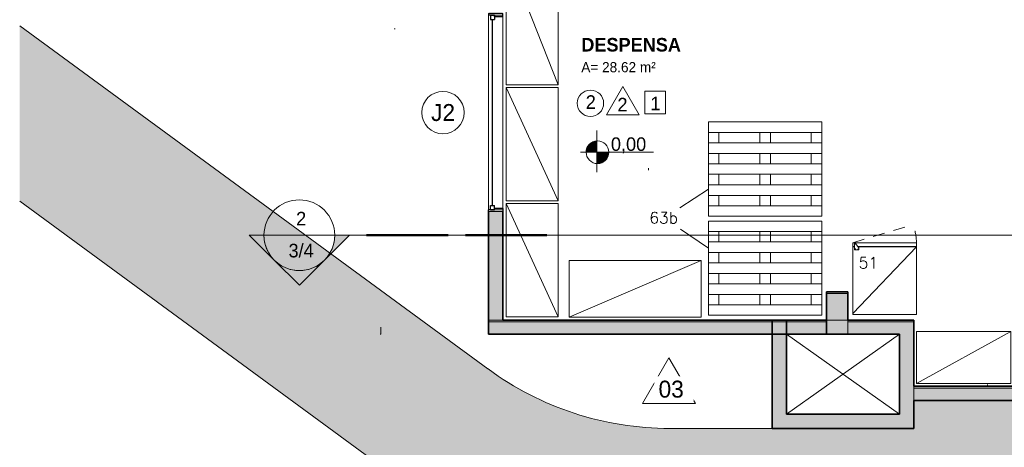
# Model space of a CAD drawing. Header units: metres. Extents: x -33 to 126, y -29 to 31.
# Tile 2 of 75: x -31.85 to -21.42, y -21.51 to -16.98. Entities that reach past the tile are written whole.
import ezdxf

# ---------------------------------------------------------------- set-up
doc = ezdxf.new("R2010")
doc.units = ezdxf.units.M
doc.linetypes.add('IMPORT-HIDDEN2 _9_', pattern=[0.1875, 0.125, -0.0625])
doc.linetypes.add('Oculta', pattern=[0.007144, 0.004763, -0.002381])
for name, color, linetype, lineweight in [('A-AREA-IDEN', 2, 'Continuous', 9), ('A-DETL', 90, 'Continuous', 18), ('A-DETL-GENF', 92, 'Continuous', 18), ('A-DETL-HDLN', 90, 'Oculta', 18), ('A-DETL-MBND', 5, 'Continuous', 18), ('A-DETL-THIN', 151, 'Continuous', 18), ('A-FLOR', 192, 'Continuous', 18), ('A-FLOR-PATT', 8, 'Continuous', 18), ('A-GLAZ', 151, 'Continuous', 18), ('A-GLAZ-IDEN', 152, 'Continuous', 9), ('A-WALL', 113, 'Continuous', 18), ('A-WALL-PATT', 111, 'Continuous', 35), ('C-FRIO', 7, 'Continuous', 18), ('C-NEUTRO', 7, 'Continuous', 18), ('C-NUMERO', 7, 'Continuous', 18), ('G-ANNO-SYMB', 111, 'Continuous', 9), ('G-ANNO-TEXT', 7, 'Continuous', 18), ('LAYOUT_dwg _2_', 8, 'Continuous', 18)]:
    doc.layers.add(name, color=color, linetype=linetype, lineweight=lineweight)
doc.styles.add('Century Gothic', font='GOTHIC.TTF', dxfattribs={"height": 0.143711})
doc.styles.add('Century Gothic_1', font='GOTHIC.TTF', dxfattribs={"height": 0.179639})
doc.styles.add('Century Gothic_2', font='GOTHIC.TTF', dxfattribs={"height": 0.107783})
doc.styles.add('Century Gothic_B', font='GOTHICB.TTF', dxfattribs={"height": 0.143612})
doc.styles.add('romans_2', font='romans__.ttf', dxfattribs={"height": 0.12})

# ---------------------------------------------------------------- blocks, each defined once
blk = doc.blocks.new('Casement w Mullions-Number_0002 - Janela 300 x 150 _cm_-1038435-2-PLANTA COM LAYOUT')
at = {"layer": 'A-GLAZ', "lineweight": 25}
for p, q in [((-1.05, 0.075), (-1.03095, 0.075)), ((-1.03095, 0.01055), (-1.03095, 0.075)), ((-1.03095, 0.055), (-1.03095, 0.01055)), ((-1.03095, 0.055), (-0.9865, 0.055)), ((-1.03095, 0.01055), (-0.9865, 0.01055)), ((-1.03095, 0.01055), (-1.01825, 0.01055)), ((-1.01825, -0.075), (-1.01825, 0.01055)), ((-0.9865, 0.055), (-0.9865, 0.01055)), ((-0.9865, 0.03277), (0.9865, 0.03277)), ((0.9865, 0.055), (0.9865, 0.01055)), ((1.03095, 0.055), (0.9865, 0.055)), ((1.03095, 0.01055), (0.9865, 0.01055)), ((1.01825, 0.01055), (1.03095, 0.01055)), ((1.01825, 0.01055), (1.01825, -0.075)), ((1.03095, 0.01055), (1.03095, 0.075)), ((1.05, 0.075), (1.03095, 0.075)), ((1.03095, 0.055), (1.03095, 0.01055)), ((-1.01825, -0.075), (-1.05, -0.075)), ((1.01825, -0.075), (1.05, -0.075))]:
    blk.add_line(p, q, dxfattribs=at)
at = {"layer": 'A-GLAZ', "color": 7}
for p, q in [((-1.03095, 0.075), (-1.05, 0.075)), ((-1.05, 0.075), (-1.05, -0.075)), ((-1.03095, -0.075), (-1.03095, 0.075)), ((1.03095, 0.075), (-1.03095, 0.075)), ((-1.03095, 0.075), (-1.03095, -0.075)), ((1.03095, 0.075), (1.03095, -0.075)), ((1.05, 0.075), (1.03095, 0.075)), ((1.03095, -0.075), (1.03095, 0.075)), ((1.05, -0.075), (1.05, 0.075)), ((-1.05, -0.075), (-1.03095, -0.075)), ((-1.03095, -0.075), (1.03095, -0.075)), ((1.03095, -0.075), (1.05, -0.075))]:
    blk.add_line(p, q, dxfattribs=at)
blk = doc.blocks.new('LAYOUT_dwg_Est12x10-2545262-2-PLANTA COM LAYOUT')
at = {"layer": 'C-NEUTRO'}
for p, q in [((-0.597, 0.335), (0.603, 0.335)), ((-0.486, 0.224), (-0.486, 0.335)), ((-0.052, 0.224), (-0.052, 0.335)), ((0.059, 0.224), (0.059, 0.335)), ((0.492, 0.224), (0.492, 0.335)), ((-0.597, 0.224), (0.603, 0.224)), ((-0.597, 0.113), (0.603, 0.113)), ((-0.486, 0.002), (-0.486, 0.113)), ((-0.052, 0.002), (-0.052, 0.113)), ((0.059, 0.002), (0.059, 0.113)), ((0.492, 0.002), (0.492, 0.113)), ((-0.597, 0.002), (0.603, 0.002)), ((-0.597, -0.109), (0.603, -0.109)), ((-0.486, -0.22), (-0.486, -0.109)), ((-0.052, -0.22), (-0.052, -0.109)), ((0.059, -0.22), (0.059, -0.109)), ((0.492, -0.22), (0.492, -0.109)), ((-0.597, -0.22), (0.603, -0.22)), ((-0.597, -0.332), (0.603, -0.332)), ((-0.486, -0.443), (-0.486, -0.332)), ((-0.052, -0.443), (-0.052, -0.332)), ((0.059, -0.443), (0.059, -0.332)), ((0.492, -0.443), (0.492, -0.332)), ((-0.597, -0.443), (0.603, -0.443))]:
    blk.add_line(p, q, dxfattribs=at)
at = {"layer": 'C-NEUTRO', "flags": 128}
blk.add_lwpolyline([(0.603, 0.446), (0.603, -0.554), (-0.597, -0.554), (-0.597, 0.446)], close=True, dxfattribs=at)
blk = doc.blocks.new('LAYOUT_dwg_A$C45E00CCF-2545354-2-PLANTA COM LAYOUT')
at = {"layer": 'C-FRIO', "linetype": 'IMPORT-HIDDEN2 _9_'}
blk.add_line((0, 0.75), (0.637, 0.942), dxfattribs=at)
at = {"layer": 'C-FRIO'}
for p, q in [((0.675, 0.705), (0, 0)), ((0.645, 0.705), (0.645, 0.71))]:
    blk.add_line(p, q, dxfattribs=at)
at = {"layer": 'C-FRIO', "flags": 128}
for points in [[(0.018, 0.71), (0, 0.71), (0, 0.75), (0, 0.71), (0, 0.75), (0.675, 0.75), (0.675, 0.71), (0.052, 0.71)], [(0.018, 0.705), (0, 0.705), (0, 0), (0, 0.705), (0, -0.01), (0.675, -0.01), (0.675, 0.705), (0.675, 0), (0.675, 0.705), (0.675, 0), (0.675, 0.705), (0.058, 0.705)]]:
    blk.add_lwpolyline(points, dxfattribs=at)
blk.add_lwpolyline([(0.063, 0.695), (0.063, 0.675), (0.018, 0.675), (0.018, 0.74), (0.03, 0.74)], close=True, dxfattribs=at)
at = {"layer": 'C-FRIO'}
for centre in [(0.024, 0.735), (0.027, 0.685), (0.057, 0.684)]:
    blk.add_circle(centre, 0.00188, dxfattribs=at)
at = {"layer": 'C-FRIO', "linetype": 'IMPORT-HIDDEN2 _9_'}
blk.add_arc((0.175, 0.75), 0.5, 360, 22.5459, dxfattribs=at)
blk = doc.blocks.new('LAYOUT_dwg _2_-2545261-2-PLANTA COM LAYOUT')
at = {"layer": 'C-NEUTRO', "flags": 128}
for points in [[(1589.726, 849.558), (1589.726, 848.158), (1590.276, 848.158), (1589.726, 849.558), (1590.276, 849.558), (1590.276, 848.158)], [(1589.726, 848.128), (1589.726, 846.928), (1590.276, 846.928), (1589.726, 848.128), (1590.276, 848.128), (1590.276, 846.928)], [(1589.726, 846.898), (1589.726, 845.698), (1590.276, 845.698), (1589.726, 846.898), (1590.276, 846.898), (1590.276, 845.698)], [(1590.393, 845.693), (1591.793, 845.693), (1591.793, 846.293), (1590.393, 845.693), (1590.393, 846.293), (1591.793, 846.293)], [(1594.075, 844.991), (1595.075, 844.991), (1595.075, 845.541), (1594.075, 844.991), (1594.075, 845.541), (1595.075, 845.541)]]:
    blk.add_lwpolyline(points, dxfattribs=at)
at = {"layer": 'C-NUMERO'}
for p, q in [((1591.567, 846.853), (1591.87, 847.049)), ((1591.572, 846.626), (1591.87, 846.425))]:
    blk.add_line(p, q, dxfattribs=at)
for name, p in [('LAYOUT_dwg_Est12x10-2545262-2-PLANTA COM LAYOUT', (1592.467, 847.317)), ('LAYOUT_dwg_Est12x10-2545262-2-PLANTA COM LAYOUT', (1592.467, 846.267)), ('LAYOUT_dwg_A$C45E00CCF-2545354-2-PLANTA COM LAYOUT', (1593.399, 845.733))]:
    blk.add_blockref(name, p)
at = {"layer": 'C-NUMERO', "char_height": 0.12, "attachment_point": 1, "line_spacing_factor": 0.964689, "style": 'romans_2'}
for s, insert, width in [('63b', (1591.243, 846.808), 0.40335), ('51', (1593.462, 846.33), 0.27273)]:
    blk.add_mtext(s, dxfattribs=dict(at, insert=insert, width=width))
blk = doc.blocks.new('Corte - M_Extremidade superior do corte - Preenchido-1049-2-PLANTA COM LAYOUT')
at = {"layer": 'G-ANNO-SYMB'}
h = blk.add_hatch(color=256, dxfattribs=at)
edge = h.paths.add_edge_path(flags=0)
edge.add_line((-0.00954, 0.00354), (-0.006, 0.00707))
edge.add_line((-0.006, 0.00707), (-0.00246, 0.00354))
edge.add_arc((-0.006, 0), 0.005, 45, 135)
h = blk.add_hatch(color=256, dxfattribs=at)
edge = h.paths.add_edge_path(flags=0)
edge.add_arc((-0.006, 0), 0.005, 135, 180)
edge.add_line((-0.011, 0), (-0.01307, 0))
edge.add_line((-0.01307, 0), (-0.00954, 0.00354))
h = blk.add_hatch(color=256, dxfattribs=at)
edge = h.paths.add_edge_path(flags=0)
edge.add_line((-0.00246, 0.00354), (0.00107, 0))
edge.add_line((0.00107, 0), (-0.001, 0))
edge.add_arc((-0.006, 0), 0.005, 0, 45)
for p, q in [((-0.006, 0.00707), (-0.00954, 0.00354)), ((-0.00246, 0.00354), (-0.006, 0.00707)), ((-0.00954, 0.00354), (-0.01307, 0)), ((0.00107, 0), (-0.00246, 0.00354)), ((-0.01307, 0), (-0.011, 0)), ((-0.001, 0), (0.00107, 0)), ((-0.011, 0), (-0.01307, 0)), ((-0.001, 0), (0.00107, 0))]:
    blk.add_line(p, q, dxfattribs=at)
at = {"layer": 'G-ANNO-SYMB', "lineweight": 50}
for p, q in [((0.00351, 0), (0.01502, 0)), ((0.01746, 0), (0.02898, 0))]:
    blk.add_line(p, q, dxfattribs=at)
at = {"layer": 'G-ANNO-SYMB'}
for start, end in [(360, 180), (45, 135), (135, 180), (0, 45), (180, 360)]:
    blk.add_arc((-0.006, 0), 0.005, start, end, dxfattribs=at)
blk = doc.blocks.new('M_Identificador da janela - M_Identificador da janela-3796-2-PLANTA COM LAYOUT')
at = {"layer": 'A-GLAZ-IDEN'}
blk.add_circle((0, 0), 0.003, dxfattribs=at)

msp = doc.modelspace()

# ---------------------------------------------------------------- hatches: boundary and pattern name
at = {"layer": 'A-DETL-GENF'}
for points in [[(-25.846, -18.386), (-25.735, -18.386), (-25.735, -18.267), (-25.765, -18.272), (-25.793, -18.284), (-25.816, -18.303), (-25.834, -18.328), (-25.846, -18.356), (-25.85, -18.386)], [(-25.735, -18.506), (-25.704, -18.503), (-25.681, -18.496), (-25.657, -18.482), (-25.637, -18.463), (-25.622, -18.44), (-25.613, -18.414), (-25.61, -18.386), (-25.735, -18.386), (-25.735, -18.504)]]:
    msp.add_hatch(color=7, dxfattribs=at).paths.add_polyline_path(points, flags=0)
at = {"layer": 'A-FLOR-PATT'}
h = msp.add_hatch(dxfattribs=at)
h.set_pattern_fill('FP_6', color=256, style=0, pattern_type=2)
h.set_pattern_definition([(0, (-3.63, 0), (0.305, 0.076), [0.025, -0.203, 0.025, -0.203, -1.219]), (0, (-3.63, 0), (0.305, 0.076), [-0.457, 0.025, -0.432, 0.025, -0.203, -0.533]), (0, (-3.63, 0), (0.305, 0.076), [-1.143, 0.025, -0.127, 0.025, -0.356]), (120, (-3.516, 0.038), (-0.21831793, 0.22613775), [0.025, -0.203, 0.025, -0.203, -1.219]), (120, (-3.516, 0.038), (-0.21831793, 0.22613775), [-0.457, 0.025, -0.432, 0.025, -0.203, -0.533]), (120, (-3.516, 0.038), (-0.21831793, 0.22613775), [-1.143, 0.025, -0.127, 0.025, -0.356]), (240, (-3.478, 0.191), (-0.08668207, -0.30213775), [0.025, -0.203, 0.025, -0.203, -1.219]), (240, (-3.478, 0.191), (-0.08668207, -0.30213775), [-0.457, 0.025, -0.432, 0.025, -0.203, -0.533]), (240, (-3.478, 0.191), (-0.08668207, -0.30213775), [-1.143, 0.025, -0.127, 0.025, -0.356])])
h.paths.add_polyline_path([(4.224, -28.708), (-6.427, -21.02), (-6.427, -21.315), (-6.408, -21.572), (-6.378, -21.829), (-6.336, -22.084), (-6.283, -22.337), (-6.218, -22.587), (-6.143, -22.834), (-6.057, -23.077), (-5.96, -23.317), (-5.853, -23.552), (-5.735, -23.782), (-5.607, -24.007), (-5.47, -24.225), (0.741, -28.708), (2.396, -28.708)], flags=0)
h.paths.add_polyline_path([(-10.827, -25.965), (-10.827, -24.465), (-19.377, -24.465), (-19.377, -21.017), (-22.377, -21.017), (-22.377, -21.315), (-24.962, -21.315), (-25.15, -21.309), (-25.336, -21.293), (-25.522, -21.266), (-25.706, -21.229), (-25.887, -21.181), (-26.065, -21.122), (-26.239, -21.054), (-26.41, -20.976), (-26.575, -20.888), (-26.735, -20.79), (-26.89, -20.684), (-31.853, -17.046), (-31.853, -18.906), (-27.776, -21.894), (-27.346, -22.202), (-26.89, -22.515), (-26.467, -22.793), (-26.019, -23.075), (-25.564, -23.347), (-25.105, -23.611), (-24.64, -23.864), (-24.17, -24.108), (-23.695, -24.343), (-23.303, -24.525), (-22.906, -24.697), (-22.505, -24.859), (-22.099, -25.01), (-21.69, -25.15), (-21.277, -25.279), (-20.861, -25.397), (-20.442, -25.505), (-20.02, -25.601), (-19.596, -25.686), (-19.169, -25.76), (-18.741, -25.822), (-18.312, -25.873), (-17.881, -25.913), (-17.449, -25.942), (-17.017, -25.959), (-16.584, -25.965), (-11.35, -25.965)], flags=0)
at = {"layer": 'A-WALL-PATT'}
h = msp.add_hatch(color=250, dxfattribs=at)
h.paths.add_polyline_path([(-26.734, -19.986), (-26.734, -19.015), (-26.884, -19.015), (-26.884, -19.986)], flags=0)
h.paths.add_polyline_path([(-26.884, -16.915), (-26.734, -16.915), (-26.734, -15.415), (-26.884, -15.415)], flags=0)
h.paths.add_polyline_path([(-26.734, -13.315), (-26.734, -12.765), (-26.884, -12.765), (-26.884, -13.315)], flags=0)
for points in [[(-23.077, -19.885), (-23.077, -19.865), (-23.302, -19.865), (-23.302, -19.885)], [(-26.884, -20.165), (-26.734, -20.165), (-26.734, -19.986), (-26.884, -19.986)], [(-23.302, -20.315), (-23.302, -20.185), (-26.884, -20.185), (-26.884, -20.315), (-25.018, -20.315)], [(-22.461, -20.185), (-22.377, -20.185), (-22.377, -20.165), (-23.077, -20.165), (-23.077, -20.185), (-22.527, -20.185)]]:
    msp.add_hatch(color=250, dxfattribs=at).paths.add_polyline_path(points, flags=0)
at = {"layer": 'A-WALL-PATT', "lineweight": 18}
for points in [[(-23.077, -20.165), (-23.077, -19.885), (-23.302, -19.885), (-23.302, -20.165)], [(-23.302, -20.315), (-23.077, -20.315), (-23.077, -20.165), (-23.302, -20.165), (-23.302, -20.185)], [(-22.377, -20.315), (-22.377, -20.185), (-23.077, -20.185), (-23.077, -20.315), (-22.384, -20.315)], [(-22.377, -21.165), (-22.377, -20.315), (-22.527, -20.315), (-22.527, -21.165)], [(-23.695, -21.315), (-22.377, -21.315), (-22.377, -21.165), (-23.727, -21.165), (-23.727, -21.315)]]:
    msp.add_hatch(color=7, dxfattribs=at).paths.add_polyline_path(points, flags=0)
h = msp.add_hatch(color=7, dxfattribs=at)
h.paths.add_polyline_path([(-23.302, -20.185), (-23.302, -20.165), (-23.727, -20.165), (-23.727, -20.185)], flags=0)
h.paths.add_polyline_path([(-26.884, -20.185), (-23.877, -20.185), (-23.877, -20.165), (-26.884, -20.165)], flags=0)
h = msp.add_hatch(color=7, dxfattribs=at)
h.paths.add_polyline_path([(-23.877, -21.315), (-23.727, -21.315), (-23.727, -20.315), (-23.877, -20.315), (-23.877, -21.233)], flags=0)
h.paths.add_polyline_path([(-23.874, -20.185), (-23.727, -20.185), (-23.727, -20.165), (-23.877, -20.165), (-23.877, -20.185)], flags=0)
h = msp.add_hatch(color=7, dxfattribs=at)
h.paths.add_polyline_path([(-19.602, -20.887), (-19.377, -20.887), (-19.377, -20.867), (-19.602, -20.867), (-19.602, -20.884)], flags=0)
h.paths.add_polyline_path([(-22.377, -20.887), (-20.402, -20.887), (-20.402, -20.867), (-22.377, -20.867)], flags=0)
at = {"layer": 'A-WALL-PATT'}
h = msp.add_hatch(color=250, dxfattribs=at)
h.paths.add_polyline_path([(-19.514, -21.017), (-19.377, -21.017), (-19.377, -20.887), (-19.602, -20.887), (-19.602, -21.017), (-19.566, -21.017)], flags=0)
h.paths.add_polyline_path([(-20.747, -21.017), (-20.402, -21.017), (-20.402, -20.887), (-22.377, -20.887), (-22.377, -21.017), (-21.601, -21.017)], flags=0)

# ---------------------------------------------------------------- linework, layer by layer
at = {"layer": 'A-DETL'}
msp.add_line((-25.188, -18.555), (-25.188, -18.575), dxfattribs=at)
at = {"layer": 'A-DETL-HDLN'}
for p, q in [((-27.884, -17.077), (-27.874, -17.077)), ((-28.024, -20.315), (-28.024, -20.24)), ((-28.034, -20.315), (-28.024, -20.315)), ((-21.596, -20.847), (-21.596, -20.867))]:
    msp.add_line(p, q, dxfattribs=at)
at = {"layer": 'A-DETL-MBND'}
for p, q in [((-25.735, -18.157), (-25.735, -18.597)), ((-25.91, -18.386), (-25.135, -18.386))]:
    msp.add_line(p, q, dxfattribs=at)
msp.add_circle((-25.73, -18.386), 0.12, dxfattribs=at)
at = {"layer": 'A-DETL-THIN'}
for p, q in [((-25.462, -17.688), (-25.635, -17.988)), ((-25.462, -17.688), (-25.288, -17.988)), ((-25.227, -17.739), (-25.007, -17.739)), ((-25.227, -17.979), (-25.227, -17.739)), ((-25.007, -17.739), (-25.007, -17.979)), ((-25.288, -17.988), (-25.635, -17.988)), ((-25.007, -17.979), (-25.227, -17.979)), ((-25.735, -18.386), (-25.735, -18.267)), ((-25.85, -18.386), (-25.735, -18.386)), ((-25.61, -18.386), (-25.735, -18.386)), ((-25.735, -18.386), (-25.735, -18.506)), ((-23.727, -21.165), (-22.527, -20.315)), ((-23.727, -20.315), (-22.527, -21.165)), ((-24.972, -20.565), (-25.252, -21.049)), ((-24.972, -20.565), (-24.692, -21.049)), ((-24.692, -21.049), (-25.252, -21.049))]:
    msp.add_line(p, q, dxfattribs=at)
msp.add_circle((-25.804, -17.867), 0.14, dxfattribs=at)
for start, end in [(92.4939, 180), (267.5061, 0)]:
    msp.add_arc((-25.73, -18.386), 0.12, start, end, dxfattribs=at)
at = {"layer": 'A-FLOR'}
for p, q in [((-26.89, -20.684), (-31.853, -17.046)), ((-31.853, -18.906), (-27.776, -21.894)), ((-23.877, -21.315), (-24.962, -21.315))]:
    msp.add_line(p, q, dxfattribs=at)
msp.add_arc((-24.962, -18.055), 3.26, 233.7581, 270, dxfattribs=at)
at = {"layer": 'A-WALL', "lineweight": 35}
for p, q in [((-26.884, -19.015), (-26.884, -20.315)), ((-26.734, -19.015), (-26.734, -20.165)), ((-23.077, -19.865), (-23.302, -19.865)), ((-23.302, -19.865), (-23.302, -20.315)), ((-23.077, -20.165), (-23.077, -19.865)), ((-23.302, -20.165), (-26.734, -20.165)), ((-23.877, -20.165), (-23.877, -21.315)), ((-23.727, -21.165), (-23.727, -20.165)), ((-22.377, -20.165), (-23.077, -20.165)), ((-22.377, -20.867), (-22.377, -20.165)), ((-26.884, -20.315), (-22.527, -20.315)), ((-22.527, -20.315), (-22.527, -21.165)), ((-20.777, -20.867), (-22.377, -20.867)), ((-22.377, -21.315), (-22.377, -21.017)), ((-22.377, -21.017), (-20.402, -21.017)), ((-22.527, -21.165), (-23.727, -21.165)), ((-23.877, -21.315), (-22.377, -21.315))]:
    msp.add_line(p, q, dxfattribs=at)
at = {"layer": 'A-WALL'}
for p, q in [((-23.077, -19.885), (-23.302, -19.885)), ((-26.884, -20.165), (-26.734, -20.165)), ((-26.884, -20.185), (-23.302, -20.185)), ((-23.302, -20.165), (-23.077, -20.165)), ((-23.077, -20.165), (-23.077, -20.315)), ((-22.377, -20.185), (-23.077, -20.185)), ((-22.377, -20.867), (-22.377, -21.017)), ((-22.377, -20.887), (-20.402, -20.887))]:
    msp.add_line(p, q, dxfattribs=at)
at = {"layer": 'G-ANNO-SYMB'}
for p, q in [((-29.264, -19.266), (-28.514, -19.266)), ((-28.439, -19.266), (-18.505, -19.266))]:
    msp.add_line(p, q, dxfattribs=at)

# ---------------------------------------------------------------- block references
at = {"layer": 'A-GLAZ', "color": 7, "rotation": 89.99999999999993}
msp.add_blockref('Casement w Mullions-Number_0002 - Janela 300 x 150 _cm_-1038435-2-PLANTA COM LAYOUT', (-26.809, -17.965), dxfattribs=at)
at = {"layer": 'A-GLAZ-IDEN', "xscale": 74.99999999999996, "yscale": 74.99999999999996, "zscale": 74.99999999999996}
msp.add_blockref('M_Identificador da janela - M_Identificador da janela-3796-2-PLANTA COM LAYOUT', (-27.367, -17.965), dxfattribs=at)
at = {"layer": 'G-ANNO-SYMB', "extrusion": (0, 0, -1), "xscale": 74.99999999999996, "yscale": 74.99999999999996, "zscale": 74.99999999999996, "rotation": 180}
msp.add_blockref('Corte - M_Extremidade superior do corte - Preenchido-1049-2-PLANTA COM LAYOUT', (28.439, -19.266), dxfattribs=at)
at = {"layer": 'LAYOUT_dwg _2_', "color": 7}
msp.add_blockref('LAYOUT_dwg _2_-2545261-2-PLANTA COM LAYOUT', (-1616.423, -865.828), dxfattribs=at)

# ---------------------------------------------------------------- texts
at = {"layer": 'A-AREA-IDEN', "attachment_point": 1}
for s, insert, char_height, width, line_spacing_factor, style in [('DESPENSA', (-25.901, -17.174), 0.1436, 1.1502, 0.984796, 'Century Gothic_B'), ('A= 28.62 m²', (-25.901, -17.43), 0.10778, 1.00305, 0.984117, 'Century Gothic_2')]:
    msp.add_mtext(s, dxfattribs=dict(at, insert=insert, char_height=char_height, width=width, line_spacing_factor=line_spacing_factor, style=style))
at = {"layer": 'A-GLAZ-IDEN', "insert": (-27.366, -17.875), "char_height": 0.1796, "width": 0.306, "attachment_point": 2, "line_spacing_factor": 0.984117, "style": 'Century Gothic_1'}
msp.add_mtext('J2', dxfattribs=at)
at = {"layer": 'G-ANNO-SYMB', "attachment_point": 2, "line_spacing_factor": 0.984117, "style": 'Century Gothic'}
for s, insert, char_height, width in [('2', (-28.87, -19.018), 0.144, 0.13139), ('3/4', (-28.87, -19.357), 0.1437, 0.36538)]:
    msp.add_mtext(s, dxfattribs=dict(at, insert=insert, char_height=char_height, width=width))
at = {"layer": 'G-ANNO-TEXT', "lineweight": 9, "attachment_point": 1, "line_spacing_factor": 0.984117, "style": 'Century Gothic'}
for s, insert, char_height, width in [('2', (-25.854, -17.782), 0.144, 0.1314), ('2', (-25.518, -17.809), 0.144, 0.1314), ('1', (-25.169, -17.797), 0.144, 0.1314), ('0,00', (-25.587, -18.228), 0.1437, 0.4554)]:
    msp.add_mtext(s, dxfattribs=dict(at, insert=insert, char_height=char_height, width=width))

# ---------------------------------------------------------------- next in the draw order: texts
at = {"layer": 'G-ANNO-TEXT', "lineweight": 9, "insert": (-25.082, -20.808), "char_height": 0.1796, "width": 0.3285, "attachment_point": 1, "line_spacing_factor": 0.984117, "style": 'Century Gothic_1', "bg_fill": 3, "box_fill_scale": 1.25, "bg_fill_color": 0, "bg_fill_transparency": 0}
msp.add_mtext('03', dxfattribs=at)

doc.saveas('drawing.dxf')
